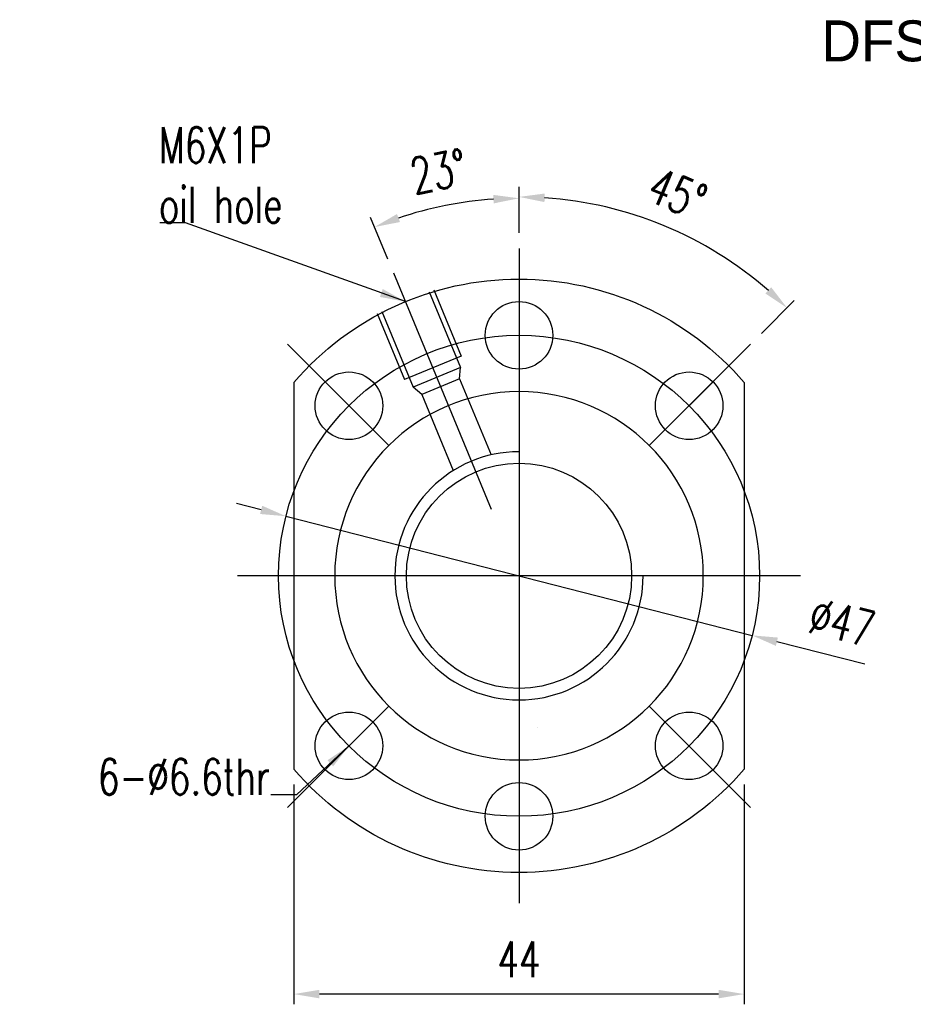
# Model space of a CAD drawing. Header units: inches. Extents: x 18 to 1412, y -76 to 627.
# Tile 1 of 41: x 18 to 105, y 81 to 177. Entities that reach past the tile are written whole.
import ezdxf

# ---------------------------------------------------------------- set-up
doc = ezdxf.new("R2010")
doc.units = ezdxf.units.IN
doc.header["$MEASUREMENT"] = 0
doc.layers.add('DIM', color=4, linetype='Continuous')
doc.styles.add('DIM-7', font='SIMPLEX.shx', dxfattribs={"width": 0.7, "bigfont": 'chineset.shx'})
doc.dimstyles.new('CNS', dxfattribs={"dimtxt": 3.5, "dimasz": 2.5, "dimexe": 1, "dimexo": 1.5, "dimgap": 0.09, "dimtad": 0, "dimdsep": 46, "dimtxsty": 'DIM-7', "dimcen": 0.09, "dimclrd": 1, "dimclre": 1, "dimclrt": 4, "dimadec": 0, "dimazin": 0, "dimtfac": 1, "dimtix": 1, "dimtmove": 2, "dimatfit": 3, "dimfxl": 1, "dimtvp": 0.971429, "dimtolj": 1, "dimarcsym": 0})

# ---------------------------------------------------------------- blocks, each defined once
blk = doc.blocks.new('*D3')
at = {"layer": 'DEFPOINTS', "color": 0, "transparency": 16777216}
for p in [(44.466, 104.01), (88.466, 104.01), (44.466, 82.029)]:
    blk.add_point(p, dxfattribs=at)
at = {"layer": 'DIM', "color": 7, "lineweight": -2, "transparency": 16777216}
for p, q in [((44.466, 102.51), (44.466, 81.029)), ((88.466, 102.51), (88.466, 81.029)), ((85.966, 82.029), (46.966, 82.029))]:
    blk.add_line(p, q, dxfattribs=at)
at = {"layer": 'DIM', "color": 7, "transparency": 16777216}
for points in [[(46.966, 82.445), (46.966, 81.612), (44.466, 82.029)], [(85.966, 82.445), (85.966, 81.612), (88.466, 82.029)]]:
    blk.add_solid(points, dxfattribs=at)
at = {"layer": 'DIM', "color": 7, "transparency": 16777216, "insert": (66.466, 85.429), "char_height": 3.5, "attachment_point": 5, "style": 'DIM-7'}
blk.add_mtext('\\A1;44', dxfattribs=at)
blk = doc.blocks.new('*D4')
at = {"layer": 'DEFPOINTS', "color": 0, "transparency": 16777216}
for p in [(61.651, 159.48), (66.466, 154.904), (54.221, 152.468), (63.788, 129.371), (66.466, 87.554)]:
    blk.add_point(p, dxfattribs=at)
at = {"layer": 'DIM', "color": 7, "lineweight": -2, "transparency": 16777216}
for p, q in [((66.466, 156.404), (66.466, 160.795)), ((53.647, 153.854), (51.966, 157.911))]:
    blk.add_line(p, q, dxfattribs=at)
blk.add_arc((66.466, 122.904), 36.891, 93.88352, 108.61648, dxfattribs=at)
at = {"layer": 'DIM', "color": 7, "transparency": 16777216}
for points in [[(63.954, 160.127), (63.982, 159.294), (66.466, 159.795)], [(54.836, 157.475), (54.543, 158.255), (52.349, 156.987)]]:
    blk.add_solid(points, dxfattribs=at)
at = {"layer": 'DIM', "color": 7, "transparency": 16777216, "insert": (58.606, 162.421), "char_height": 3.5, "attachment_point": 5, "rotation": 11.25, "style": 'DIM-7'}
blk.add_mtext('\\A1;23°', dxfattribs=at)
blk = doc.blocks.new('*D9')
at = {"layer": 'DEFPOINTS', "color": 0, "transparency": 16777216}
for p in [(84.979, 154.969), (66.466, 154.904), (89.094, 145.532), (79.194, 135.632), (66.466, 87.554)]:
    blk.add_point(p, dxfattribs=at)
at = {"layer": 'DIM', "color": 7, "lineweight": -2, "transparency": 16777216}
for p, q in [((66.466, 156.404), (66.466, 160.929)), ((90.155, 146.592), (93.354, 149.792))]:
    blk.add_line(p, q, dxfattribs=at)
blk.add_arc((66.466, 122.904), 37.025, 48.86947, 86.13053, dxfattribs=at)
at = {"layer": 'DIM', "color": 7, "transparency": 16777216}
for points in [[(68.951, 159.428), (68.979, 160.261), (66.466, 159.929)], [(91.105, 151.096), (90.536, 150.487), (92.647, 149.085)]]:
    blk.add_solid(points, dxfattribs=at)
at = {"layer": 'DIM', "color": 7, "transparency": 16777216, "insert": (81.936, 160.252), "char_height": 3.5, "attachment_point": 5, "rotation": 337.5, "style": 'DIM-7'}
blk.add_mtext('\\A1;45°', dxfattribs=at)
blk = doc.blocks.new('*D10')
at = {"layer": 'DEFPOINTS', "color": 0, "transparency": 16777216}
for p in [(43.699, 128.726), (89.234, 117.082)]:
    blk.add_point(p, dxfattribs=at)
at = {"layer": 'DIM', "color": 7, "lineweight": -2, "transparency": 16777216}
for p, q in [((41.277, 129.345), (38.855, 129.965)), ((43.699, 128.726), (89.234, 117.082)), ((100.243, 114.267), (91.656, 116.463))]:
    blk.add_line(p, q, dxfattribs=at)
at = {"layer": 'DIM', "color": 7, "transparency": 16777216}
for points in [[(41.38, 129.749), (41.174, 128.942), (43.699, 128.726)], [(91.759, 116.867), (91.553, 116.059), (89.234, 117.082)]]:
    blk.add_solid(points, dxfattribs=at)
at = {"layer": 'DIM', "color": 7, "transparency": 16777216, "insert": (98.003, 118.349), "char_height": 3.5, "attachment_point": 5, "rotation": 345.65631, "style": 'DIM-7'}
blk.add_mtext('\\A1;∅47', dxfattribs=at)

msp = doc.modelspace()

# ---------------------------------------------------------------- linework, layer by layer
at = {"layer": 'DIM', "color": 7}
for p, q in [((66.466, 154.904), (66.466, 90.904)), ((63.788, 129.371), (54.221, 152.468)), ((57.678, 150.653), (60.74, 143.262)), ((58.14, 150.845), (60.819, 144.378)), ((52.597, 148.549), (55.276, 142.081)), ((53.059, 148.74), (56.12, 141.349)), ((53.739, 135.632), (43.839, 145.532)), ((79.194, 135.632), (89.094, 145.532)), ((60.819, 144.378), (55.276, 142.081)), ((60.74, 143.262), (56.12, 141.349)), ((60.661, 142.147), (60.74, 143.262)), ((44.466, 141.799), (44.466, 104.01)), ((60.661, 142.147), (56.965, 140.616)), ((60.661, 142.147), (63.738, 134.718)), ((85.417, 141.855), (80.75, 137.188)), ((88.466, 141.799), (88.466, 104.01)), ((56.965, 140.616), (56.12, 141.349)), ((56.965, 140.616), (60.042, 133.187)), ((93.966, 122.904), (38.966, 122.904)), ((53.739, 110.176), (43.839, 100.277)), ((79.194, 110.176), (89.094, 100.277)), ((68.266, 108.039), (68.266, 108.04))]:
    msp.add_line(p, q, dxfattribs=at)
for centre, radius in [((66.466, 146.404), 3.3), ((66.466, 122.904), 23.5), ((49.849, 139.521), 3.3), ((83.083, 139.521), 3.3), ((66.466, 122.904), 11), ((66.466, 122.904), 11), ((49.849, 106.287), 3.3), ((83.083, 106.287), 3.3), ((66.466, 99.404), 3.3)]:
    msp.add_circle(centre, radius, dxfattribs=at)
at = {"layer": 'DIM', "color": 7, "extrusion": (0, 0, -1)}
msp.add_circle((-66.466, 122.904), 18, dxfattribs=at)
for start, end in [(40.65725, 139.34275), (220.65725, 319.34275)]:
    msp.add_arc((-66.466, 122.904), 29, start, end, dxfattribs=at)
at = {"layer": 'DIM', "color": 7}
msp.add_arc((66.466, 122.904), 12.125, 90, 0, dxfattribs=at)
msp.add_arc((66.466, 122.904), 12.125, 90, 0, dxfattribs=at)

# ---------------------------------------------------------------- texts
at = {"layer": 'DIM', "color": 7, "insert": (96.006, 177.178), "char_height": 4, "width": 53.23888, "attachment_point": 1}
msp.add_mtext('DFS2010', dxfattribs=at)
at = {"layer": 'DIM', "color": 7, "char_height": 3.5, "style": 'DIM-7'}
for s, insert, attachment_point in [('\\A1;M6X1P\\Poil hole', (31.292, 157.408), 7), ('6-%%C6.6thr', (42.135, 101.507), 9)]:
    msp.add_mtext(s, dxfattribs=dict(at, insert=insert, attachment_point=attachment_point))

# ---------------------------------------------------------------- dimensions: what is measured, and where the dimension line sits
at = {"layer": 'DIM', "color": 7}
for base, line1, line2, picture, middle in [((61.6512, 159.4796), ((63.7877, 129.3714), (54.2206, 152.4683)), ((66.4665, 154.9042), (66.4665, 87.5542)), '*D4', (58.6061, 162.421)), ((84.979, 154.969), ((79.194, 135.632), (89.094, 145.532)), ((66.466, 87.554), (66.466, 154.904)), '*D9', (81.936, 160.252))]:
    dim = msp.add_angular_dim_2l(base=base, line1=line1, line2=line2, dimstyle='CNS', override={"dimclrd": 7, "dimclre": 7, "dimclrt": 7}, dxfattribs=at)
    dim.commit()
    dim.dimension.update_dxf_attribs({"geometry": picture, "text_midpoint": middle})
dim = msp.add_diameter_dim_2p(p1=(43.699, 128.726), p2=(89.234, 117.082), dimstyle='CNS', override={"dimclrd": 7, "dimclre": 7, "dimclrt": 7}, dxfattribs=at)
dim.commit()
dim.dimension.update_dxf_attribs({"geometry": '*D10', "text_midpoint": (98.003, 118.349)})
dim = msp.add_linear_dim(base=(44.466, 82.029), p1=(88.466, 104.01), p2=(44.466, 104.01), angle=180, dimstyle='CNS', override={"dimclrd": 7, "dimclre": 7, "dimclrt": 7}, dxfattribs=at)
dim.commit()
dim.dimension.update_dxf_attribs({"geometry": '*D3', "text_midpoint": (66.466, 85.429)})

# ---------------------------------------------------------------- leaders
at = {"layer": 'DIM', "color": 7, "annotation_type": 0, "has_hookline": 1, "hookline_direction": 1}
for points, text_width in [([(55.369, 149.697), (33.882, 157.408), (31.382, 157.408)], 13.067), ([(49.856, 106.281), (44.725, 101.507), (42.225, 101.507)], 18.2)]:
    msp.add_leader(points, dimstyle='CNS', override={"dimclrd": 7, "dimclre": 7, "dimclrt": 7}, dxfattribs=dict(at, text_width=text_width))

doc.saveas('drawing.dxf')
